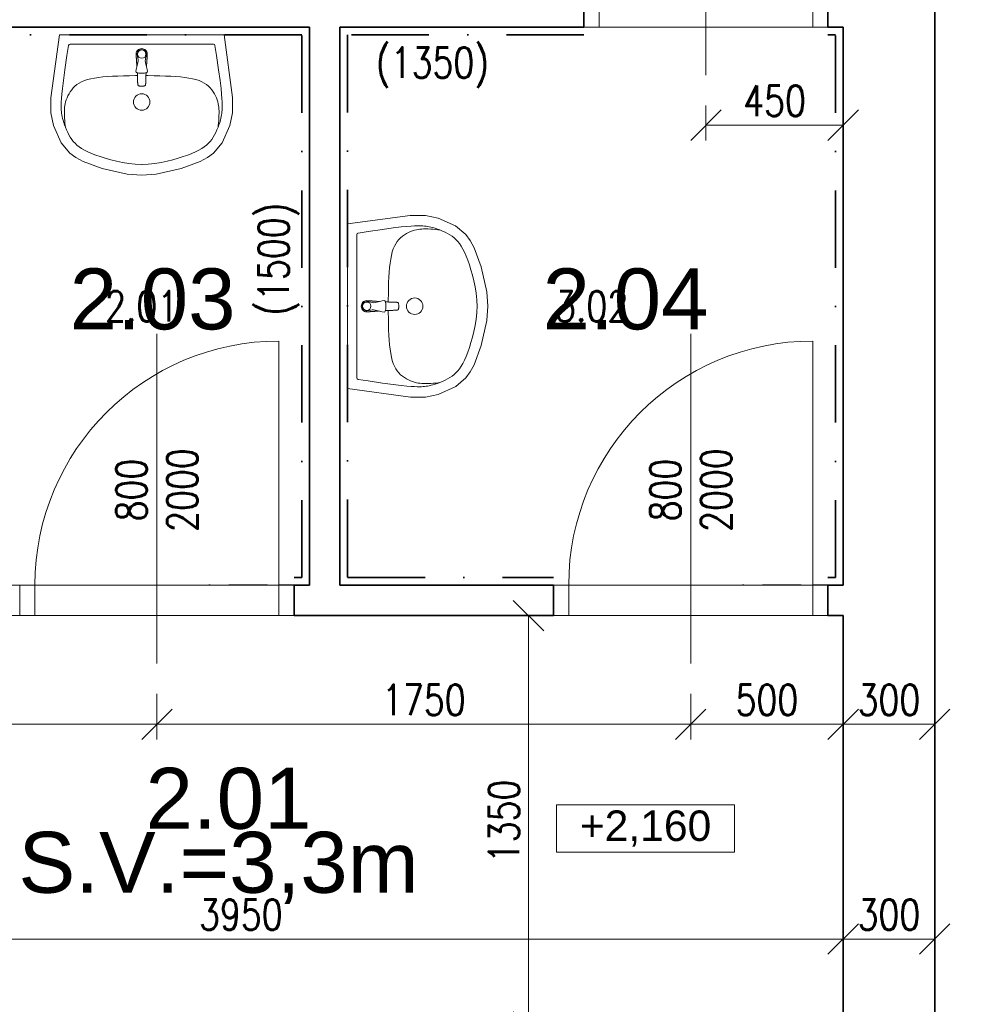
# Model space of a CAD drawing. Header units: millimetres. Extents: x -485339 to 350584, y -1189936 to 0.
# Tile 248 of 256: x -73205 to -70059, y -659219 to -655989. Entities that reach past the tile are written whole.
import ezdxf
from ezdxf.enums import TextEntityAlignment as Align

# ---------------------------------------------------------------- set-up
doc = ezdxf.new("R2010")
doc.units = ezdxf.units.MM
doc.header["$LTSCALE"] = 10
doc.linetypes.add('DASHDOT', pattern=[25.4, 12.7, -6.35, 0, -6.35])
doc.linetypes.add('DĚLICÍ2', pattern=[15.875, 6.35, -3.175, 0, -3.175, 0, -3.175])
doc.layers.get('Defpoints').update_dxf_attribs({"color": 201})
for name, color, linetype, lineweight, true_color in [('BOUR_DVEŘE', 7, 'Continuous', 18, 0xdba400), ('BOUR_ker.obklad', 7, 'DASHDOT', 35, 0xdba400), ('BOUR_zařizováky', 7, 'Continuous', 18, 0xdba400), ('BOURÁNÍ_POPIS', 7, 'Continuous', 18, 0xdba400)]:
    doc.layers.add(name, color=color, linetype=linetype, lineweight=lineweight, true_color=true_color)
for name, color, linetype, lineweight in [('St__otvory_dveře', 40, 'Continuous', 18), ('St_kóty', 132, 'Continuous', 18), ('St_plocha_místnosti', 250, 'Continuous', 18), ('St_popis_otvory', 40, 'Continuous', 18), ('St_čáry_obrys', 5, 'Continuous', 35)]:
    doc.layers.add(name, color=color, linetype=linetype, lineweight=lineweight)
doc.layers.add('St_plocha_místn', color=140, linetype='Continuous', lineweight=18, plot=False)
doc.styles.add('1_50', font='arial.ttf', dxfattribs={"height": 100})
doc.styles.add('Andy', font='arial.ttf')
doc.styles.get("Standard").update_dxf_attribs({"font": 'simplex.shx', "width": 0.8})
doc.dimstyles.new('stavebníM100', dxfattribs={"dimtxt": 165, "dimasz": 170, "dimexe": 150, "dimexo": 100, "dimgap": 30, "dimtad": 1, "dimdec": 0, "dimtxsty": 'Standard', "dimblk": 'OBLIQUE', "dimcen": -2.5, "dimdle": 150, "dimclrd": 256, "dimclre": 256, "dimclrt": 256, "dimadec": 4, "dimazin": 0, "dimtfac": 1, "dimtdec": 0, "dimtmove": 2, "dimatfit": 3, "dimldrblk": 'OBLIQUE', "dimfxl": 400, "dimfxlon": 1, "dimlwd": -1, "dimlwe": -1, "dimarcsym": 0})
doc.dimstyles.new('stavebníM50 vnitřní', dxfattribs={"dimtxt": 100, "dimasz": 100, "dimexe": 50, "dimexo": 100, "dimgap": 30, "dimtad": 1, "dimdec": 0, "dimtxsty": 'Standard', "dimblk": 'OBLIQUE', "dimcen": 2.5, "dimclrd": 256, "dimclre": 256, "dimclrt": 256, "dimadec": 0, "dimazin": 0, "dimtfac": 1, "dimtdec": 0, "dimtmove": 2, "dimatfit": 2, "dimldrblk": 'OBLIQUE', "dimfxl": 250, "dimfxlon": 1, "dimlwd": -1, "dimlwe": -1, "dimarcsym": 0})

# ---------------------------------------------------------------- blocks, each defined once
blk = doc.blocks.new('G$CC1796412')
at = {"layer": 'St__otvory_dveře', "color": 0, "ltscale": 2}
blk.add_lwpolyline([(850, 0.8), (850, 800.8)], dxfattribs=at)
at = {"layer": 'St__otvory_dveře', "ltscale": 2}
for points in [[(50, 0), (0, 0), (0, -100), (50, -100)], [(900, 0.8), (850, 0.8), (850, -99.2), (900, -99.2)]]:
    blk.add_lwpolyline(points, close=True, dxfattribs=at)
at = {"layer": 'St__otvory_dveře', "linetype": 'DĚLICÍ2', "ltscale": 2}
for points in [[(50, 0), (850, 0.8)], [(50, -100), (850, -99.2)]]:
    blk.add_lwpolyline(points, dxfattribs=at)
at = {"layer": 'St__otvory_dveře', "color": 0, "ltscale": 2}
blk.add_arc((850, 0.8), 800, 90, 180, dxfattribs=at)
blk = doc.blocks.new('G$CB4A84410')
at = {"layer": 'St__otvory_dveře', "ltscale": 2}
for points in [[(100, -50), (100, 0), (0, 0), (0, -50)], [(100.8, -800), (100.8, -750), (0.8, -750), (0.8, -800)]]:
    blk.add_lwpolyline(points, close=True, dxfattribs=at)
at = {"layer": 'St__otvory_dveře', "linetype": 'DĚLICÍ2', "ltscale": 2}
for points in [[(0, -50), (0.8, -750)], [(100, -50), (100.8, -750)]]:
    blk.add_lwpolyline(points, dxfattribs=at)
at = {"layer": 'St__otvory_dveře', "color": 0, "ltscale": 2}
blk.add_lwpolyline([(100.8, -750), (800.8, -750)], dxfattribs=at)
blk.add_arc((100.8, -750), 700, 0, 90, dxfattribs=at)
blk = doc.blocks.new('19252405')
at = {"color": 0}
for p, q in [((-256, 297.9), (-297.4, 289)), ((-205.9, 297.8), (-256, 297.9)), ((-0.1, 270), (-205.9, 297.8)), ((-354.4, 263.7), (-387.8, 235.1)), ((-297.4, 289), (-354.4, 263.7)), ((-273.6, 259.4), (-279.9, 257.7)), ((-267.9, 260.7), (-273.6, 259.4)), ((-262.5, 261.7), (-267.9, 260.7)), ((-257.4, 262.5), (-262.5, 261.7)), ((-252.3, 263.1), (-257.4, 262.5)), ((-247.3, 263.5), (-252.3, 263.1)), ((-242, 263.9), (-247.3, 263.5)), ((-236, 264), (-242, 263.9)), ((-228.7, 263.9), (-236, 264)), ((-219.5, 263.5), (-228.7, 263.9)), ((-208.3, 262.9), (-219.5, 263.5)), ((-194.3, 261.8), (-208.3, 262.9)), ((-175.7, 260), (-194.3, 261.8)), ((-149.9, 256.8), (-175.7, 260)), ((-0.1, 270), (0.1, -270)), ((-387.8, 235.1), (-402, 215.6)), ((-342.8, 229.3), (-349.3, 224.2)), ((-335.7, 234), (-342.8, 229.3)), ((-328.1, 238.5), (-335.7, 234)), ((-319.9, 242.7), (-328.1, 238.5)), ((-311.4, 246.6), (-319.9, 242.7)), ((-303, 250), (-311.4, 246.6)), ((-294.7, 253.1), (-303, 250)), ((-296.5, 251), (-303, 250)), ((-289.1, 251.8), (-296.5, 251)), ((-287, 255.6), (-294.7, 253.1)), ((-281, 252.4), (-289.1, 251.8)), ((-279.9, 257.7), (-287, 255.6)), ((-272.6, 252.9), (-281, 252.4)), ((-264.3, 253.2), (-272.6, 252.9)), ((-256.6, 253.4), (-264.3, 253.2)), ((-249.5, 253.4), (-256.6, 253.4)), ((-243.2, 253.2), (-249.5, 253.4)), ((-237.2, 252.7), (-243.2, 253.2)), ((-231.5, 252), (-237.2, 252.7)), ((-225.7, 250.8), (-231.5, 252)), ((-219.7, 249.3), (-225.7, 250.8)), ((-213.4, 247.2), (-219.7, 249.3)), ((-206.7, 244.7), (-213.4, 247.2)), ((-199.8, 241.7), (-206.7, 244.7)), ((-192.9, 238.2), (-199.8, 241.7)), ((-186.2, 234.2), (-192.9, 238.2)), ((-179.7, 229.6), (-186.2, 234.2)), ((-173.6, 224.5), (-179.7, 229.6)), ((-114.5, 252), (-149.9, 256.8)), ((-67.2, 245), (-114.5, 252)), ((-34.3, 239.9), (-67.2, 245)), ((-30.1, 235), (-29.9, -235)), ((-402, 215.6), (-415, 191.7)), ((-372.4, 197), (-377.9, 187.5)), ((-366.9, 205.2), (-372.4, 197)), ((-361.2, 212.3), (-366.9, 205.2)), ((-355.4, 218.6), (-361.2, 212.3)), ((-349.3, 224.2), (-355.4, 218.6)), ((-168, 218.8), (-173.6, 224.5)), ((-162.7, 212.4), (-168, 218.8)), ((-158, 205.2), (-162.7, 212.4)), ((-153.7, 197.1), (-158, 205.2)), ((-149.9, 188), (-153.7, 197.1)), ((-415, 191.7), (-438, 129.3)), ((-388.8, 164.5), (-394.1, 150.9)), ((-383.4, 176.7), (-388.8, 164.5)), ((-377.9, 187.5), (-383.4, 176.7)), ((-146.7, 177.9), (-149.9, 188)), ((-143.9, 166.8), (-146.7, 177.9)), ((-141.5, 154.5), (-143.9, 166.8)), ((-438, 129.3), (-456.2, 47.3)), ((-399.3, 135.8), (-404.5, 119.4)), ((-394.1, 150.9), (-399.3, 135.8)), ((-139.5, 141.3), (-141.5, 154.5)), ((-137.9, 127), (-139.5, 141.3)), ((-409.5, 101.6), (-414.2, 82.9)), ((-404.5, 119.4), (-409.5, 101.6)), ((-136.6, 111.6), (-137.9, 127)), ((-135.5, 95.2), (-136.6, 111.6)), ((-414.2, 82.9), (-418.2, 63.2)), ((-134.7, 77.8), (-135.5, 95.2)), ((-134.1, 59.5), (-134.7, 77.8)), ((-456.2, 47.3), (-460, -0.1)), ((-421.5, 42.6), (-423.8, 21.2)), ((-418.2, 63.2), (-421.5, 42.6)), ((-133.8, 40.3), (-134.1, 59.5)), ((-133.5, 20.5), (-133.8, 40.3)), ((-423.8, 21.2), (-425.1, -1.9)), ((-423.8, -21.5), (-425.1, 1.7)), ((-167.6, 4.8), (-167.7, 2.2)), ((-167.7, 2.2), (-167.7, 0)), ((-167.5, 6.7), (-167.6, 4.8)), ((-167.4, 8), (-167.5, 6.7)), ((-167.2, 9), (-167.4, 8)), ((-167, 9.6), (-167.2, 9)), ((-166.7, 10.2), (-167, 9.6)), ((-166.5, 10.7), (-166.7, 10.2)), ((-166.2, 11.1), (-166.5, 10.7)), ((-165.8, 11.4), (-166.2, 11.1)), ((-165.5, 11.7), (-165.8, 11.4)), ((-165.1, 11.9), (-165.5, 11.7)), ((-164.7, 12.1), (-165.1, 11.9)), ((-164.2, 12.3), (-164.7, 12.1)), ((-163.7, 12.5), (-164.2, 12.3)), ((-163.2, 12.6), (-163.7, 12.5)), ((-162.5, 12.7), (-163.2, 12.6)), ((-161.8, 12.9), (-162.5, 12.7)), ((-160.9, 13), (-161.8, 12.9)), ((-159.9, 13), (-160.9, 13)), ((-158.7, 13.1), (-159.9, 13)), ((-157.3, 13.2), (-158.7, 13.1)), ((-155.5, 13.3), (-157.3, 13.2)), ((-153.4, 13.3), (-155.5, 13.3)), ((-150.9, 13.4), (-153.4, 13.3)), ((-148.1, 13.5), (-150.9, 13.4)), ((-145, 13.6), (-148.1, 13.5)), ((-141.7, 13.6), (-145, 13.6)), ((-138.2, 13.8), (-141.7, 13.6)), ((-134.6, 13.9), (-138.2, 13.8)), ((-131.1, 14), (-134.6, 13.9)), ((-133.5, 13.9), (-133.5, 20.5)), ((-127.5, 14.2), (-131.1, 14)), ((-124.2, 14.4), (-127.5, 14.2)), ((-125.2, 8.9), (-125.9, 0)), ((-124.7, 12.6), (-125.2, 8.9)), ((-123.5, 16.6), (-124.7, 12.6)), ((-122.5, 18), (-123.5, 16.6)), ((-120.2, 19), (-122.5, 18)), ((-113.5, 18.2), (-120.2, 19)), ((-100.4, 14.6), (-113.5, 18.2)), ((-101.7, 15.8), (-104.1, 15.6)), ((-99.2, 15.9), (-101.7, 15.8)), ((-90.4, 12.4), (-100.4, 14.6)), ((-96.8, 16.1), (-99.2, 15.9)), ((-94.8, 16.2), (-96.8, 16.1)), ((-92.9, 16.4), (-94.8, 16.2)), ((-91.1, 16.5), (-92.9, 16.4)), ((-89.5, 16.6), (-91.1, 16.5)), ((-85, 11.7), (-90.4, 12.4)), ((-88, 16.7), (-89.5, 16.6)), ((-86.5, 16.8), (-88, 16.7)), ((-85, 16.9), (-86.5, 16.8)), ((-83.5, 17), (-85, 16.9)), ((-80.9, 12), (-85, 11.7)), ((-82, 17.1), (-83.5, 17)), ((-80.6, 17.2), (-82, 17.1)), ((-76.4, 13), (-80.9, 12)), ((-79.2, 17.3), (-80.6, 17.2)), ((-78, 17.4), (-79.2, 17.3)), ((-76.8, 17.5), (-78, 17.4)), ((-75.7, 17.5), (-76.8, 17.5)), ((-70.6, 14.3), (-76.4, 13)), ((-74.6, 17.6), (-75.7, 17.5)), ((-73.6, 17.7), (-74.6, 17.6)), ((-72.5, 17.8), (-73.6, 17.7)), ((-71.4, 17.8), (-72.5, 17.8)), ((-70.3, 17.9), (-71.4, 17.8)), ((-63.6, 15), (-70.6, 14.3)), ((-69, 17.9), (-70.3, 17.9)), ((-67.6, 18), (-69, 17.9)), ((-65.9, 18.1), (-67.6, 18)), ((-64, 18.1), (-65.9, 18.1)), ((-61.7, 18.2), (-64, 18.1)), ((-55.3, 16.9), (-55.3, 16.9)), ((-49.8, 12.9), (-49.8, 12.9)), ((-46.2, 7), (-46.2, 7)), ((-456.2, -47.5), (-460, -0.1)), ((-421.5, -42.8), (-423.8, -21.5)), ((-167.7, -2.3), (-167.7, 0)), ((-167.6, -4.9), (-167.7, -2.3)), ((-167.5, -6.8), (-167.6, -4.9)), ((-167.4, -8.1), (-167.5, -6.8)), ((-167.2, -9), (-167.4, -8.1)), ((-167, -9.7), (-167.2, -9)), ((-166.7, -10.3), (-167, -9.7)), ((-166.4, -10.8), (-166.7, -10.3)), ((-166.1, -11.2), (-166.4, -10.8)), ((-165.8, -11.5), (-166.1, -11.2)), ((-165.5, -11.8), (-165.8, -11.5)), ((-165.1, -12), (-165.5, -11.8)), ((-164.7, -12.2), (-165.1, -12)), ((-164.2, -12.4), (-164.7, -12.2)), ((-163.7, -12.6), (-164.2, -12.4)), ((-163.2, -12.7), (-163.7, -12.6)), ((-162.5, -12.8), (-163.2, -12.7)), ((-161.8, -12.9), (-162.5, -12.8)), ((-160.9, -13), (-161.8, -12.9)), ((-159.9, -13.1), (-160.9, -13)), ((-158.7, -13.2), (-159.9, -13.1)), ((-157.3, -13.3), (-158.7, -13.2)), ((-155.5, -13.3), (-157.3, -13.3)), ((-153.4, -13.4), (-155.5, -13.3)), ((-150.9, -13.5), (-153.4, -13.4)), ((-148.1, -13.5), (-150.9, -13.5)), ((-145, -13.6), (-148.1, -13.5)), ((-141.6, -13.7), (-145, -13.6)), ((-138.2, -13.8), (-141.6, -13.7)), ((-134.6, -13.9), (-138.2, -13.8)), ((-131, -14.1), (-134.6, -13.9)), ((-133.5, -20.5), (-133.7, -40.4)), ((-133.5, -14), (-133.5, -20.5)), ((-127.5, -14.3), (-131, -14.1)), ((-124.2, -14.4), (-127.5, -14.3)), ((-125.2, -8.9), (-125.9, 0)), ((-124.7, -12.6), (-125.2, -8.9)), ((-123.4, -16.6), (-124.7, -12.6)), ((-122.5, -18.1), (-123.4, -16.6)), ((-120.2, -19.1), (-122.5, -18.1)), ((-113.5, -18.2), (-120.2, -19.1)), ((-100.4, -14.7), (-113.5, -18.2)), ((-101.7, -15.8), (-104.1, -15.6)), ((-99.2, -16), (-101.7, -15.8)), ((-90.4, -12.4), (-100.4, -14.7)), ((-96.8, -16.1), (-99.2, -16)), ((-94.7, -16.3), (-96.8, -16.1)), ((-92.9, -16.4), (-94.7, -16.3)), ((-91.1, -16.5), (-92.9, -16.4)), ((-89.5, -16.6), (-91.1, -16.5)), ((-85, -11.7), (-90.4, -12.4)), ((-88, -16.7), (-89.5, -16.6)), ((-86.5, -16.8), (-88, -16.7)), ((-85, -16.9), (-86.5, -16.8)), ((-80.8, -12.1), (-85, -11.7)), ((-83.5, -17), (-85, -16.9)), ((-82, -17.1), (-83.5, -17)), ((-80.6, -17.2), (-82, -17.1)), ((-76.4, -13), (-80.8, -12.1)), ((-79.2, -17.3), (-80.6, -17.2)), ((-78, -17.4), (-79.2, -17.3)), ((-76.8, -17.5), (-78, -17.4)), ((-75.7, -17.6), (-76.8, -17.5)), ((-70.6, -14.3), (-76.4, -13)), ((-74.6, -17.7), (-75.7, -17.6)), ((-73.5, -17.7), (-74.6, -17.7)), ((-72.5, -17.8), (-73.5, -17.7)), ((-71.4, -17.9), (-72.5, -17.8)), ((-70.3, -17.9), (-71.4, -17.9)), ((-63.6, -15), (-70.6, -14.3)), ((-69, -18), (-70.3, -17.9)), ((-67.6, -18), (-69, -18)), ((-65.9, -18.1), (-67.6, -18)), ((-63.9, -18.2), (-65.9, -18.1)), ((-61.6, -18.2), (-63.9, -18.2)), ((-55.3, -16.9), (-55.3, -16.9)), ((-49.8, -12.9), (-49.8, -12.9)), ((-46.2, -7.1), (-46.2, -7.1)), ((-44.9, 0), (-44.9, 0)), ((-438, -129.6), (-456.2, -47.5)), ((-418.2, -63.4), (-421.5, -42.8)), ((-414.1, -83.1), (-418.2, -63.4)), ((-134.1, -59.5), (-134.7, -77.8)), ((-133.7, -40.4), (-134.1, -59.5)), ((-409.5, -101.8), (-414.1, -83.1)), ((-135.5, -95.2), (-136.5, -111.6)), ((-134.7, -77.8), (-135.5, -95.2)), ((-404.4, -119.5), (-409.5, -101.8)), ((-399.3, -136), (-404.4, -119.5)), ((-137.8, -127), (-139.4, -141.4)), ((-136.5, -111.6), (-137.8, -127)), ((-414.9, -191.9), (-438, -129.6)), ((-394, -151.1), (-399.3, -136)), ((-388.7, -164.7), (-394, -151.1)), ((-141.4, -154.6), (-143.8, -166.8)), ((-139.4, -141.4), (-141.4, -154.6)), ((-401.9, -215.8), (-414.9, -191.9)), ((-383.3, -176.9), (-388.7, -164.7)), ((-377.8, -187.7), (-383.3, -176.9)), ((-372.3, -197.1), (-377.8, -187.7)), ((-149.9, -188.1), (-153.6, -197.1)), ((-146.6, -178), (-149.9, -188.1)), ((-143.8, -166.8), (-146.6, -178)), ((-387.7, -235.3), (-401.9, -215.8)), ((-366.8, -205.3), (-372.3, -197.1)), ((-361.1, -212.5), (-366.8, -205.3)), ((-355.3, -218.8), (-361.1, -212.5)), ((-349.1, -224.4), (-355.3, -218.8)), ((-342.6, -229.5), (-349.1, -224.4)), ((-173.5, -224.6), (-179.6, -229.7)), ((-167.9, -218.9), (-173.5, -224.6)), ((-162.6, -212.5), (-167.9, -218.9)), ((-157.9, -205.2), (-162.6, -212.5)), ((-153.6, -197.1), (-157.9, -205.2)), ((-354.3, -263.9), (-387.7, -235.3)), ((-335.6, -234.2), (-342.6, -229.5)), ((-328, -238.7), (-335.6, -234.2)), ((-319.8, -242.9), (-328, -238.7)), ((-311.3, -246.7), (-319.8, -242.9)), ((-302.9, -250.2), (-311.3, -246.7)), ((-296.4, -251.1), (-302.9, -250.2)), ((-294.6, -253.2), (-302.9, -250.2)), ((-289, -251.9), (-296.4, -251.1)), ((-286.8, -255.8), (-294.6, -253.2)), ((-280.8, -252.6), (-289, -251.9)), ((-279.8, -257.9), (-286.8, -255.8)), ((-272.5, -253), (-280.8, -252.6)), ((-273.5, -259.5), (-279.8, -257.9)), ((-264.2, -253.4), (-272.5, -253)), ((-256.4, -253.5), (-264.2, -253.4)), ((-249.4, -253.5), (-256.4, -253.5)), ((-243, -253.3), (-249.4, -253.5)), ((-237.1, -252.9), (-243, -253.3)), ((-231.4, -252.1), (-237.1, -252.9)), ((-225.6, -250.9), (-231.4, -252.1)), ((-219.6, -249.4), (-225.6, -250.9)), ((-213.2, -247.3), (-219.6, -249.4)), ((-206.6, -244.8), (-213.2, -247.3)), ((-199.7, -241.8), (-206.6, -244.8)), ((-192.8, -238.3), (-199.7, -241.8)), ((-186.1, -234.3), (-192.8, -238.3)), ((-179.6, -229.7), (-186.1, -234.3)), ((-149.8, -256.9), (-175.6, -260)), ((-114.4, -252.1), (-149.8, -256.9)), ((-67, -245.1), (-114.4, -252.1)), ((-34.2, -239.9), (-67, -245.1)), ((-297.3, -289.2), (-354.3, -263.9)), ((-255.9, -298), (-297.3, -289.2)), ((-267.7, -260.8), (-273.5, -259.5)), ((-262.4, -261.8), (-267.7, -260.8)), ((-257.3, -262.6), (-262.4, -261.8)), ((-252.2, -263.2), (-257.3, -262.6)), ((-247.1, -263.7), (-252.2, -263.2)), ((-241.9, -264), (-247.1, -263.7)), ((-235.9, -264.1), (-241.9, -264)), ((-228.5, -264), (-235.9, -264.1)), ((-219.4, -263.7), (-228.5, -264)), ((-208.1, -263), (-219.4, -263.7)), ((-194.2, -261.9), (-208.1, -263)), ((0.1, -270), (-205.7, -297.9)), ((-175.6, -260), (-194.2, -261.9)), ((-205.7, -297.9), (-255.9, -298))]:
    blk.add_line(p, q, dxfattribs=at)
for centre, major_axis, start_param, end_param in [((-35.1, 235), (3.54, 3.54), 5.498034, 6.914051), ((-220, -0.1), (19.1, 19.1), 0.785398, 7.068583), ((-62.9, 0), (-9.75, 9.75), -0.785398, 5.497787), ((-62.9, 0), (10.6, 10.6), 3.881371, 7.115283), ((-61.7, 2.9), (-10.9, 10.9), -1.209553, -0.785152), ((-62.3, 1.5), (11.9, 11.9), 6.239989, 6.644428), ((-63.3, 0.6), (-12.9, 12.9), 4.290124, 4.669192), ((-64.8, 0), (-14, 14), 3.927237, 4.290124), ((-61.7, -2.9), (-10.9, 10.9), 2.356441, 2.780842), ((-62.3, -1.5), (11.9, 11.9), 4.351639, 4.756078), ((-63.3, -0.6), (-12.9, 12.9), 3.185282, 3.564351), ((-64.8, 0), (-14, 14), 3.564351, 3.927237), ((-34.9, -235), (-3.54, 3.54), 2.51122, 3.927237)]:
    blk.add_ellipse(centre, major_axis=major_axis, ratio=1, start_param=start_param, end_param=end_param, dxfattribs=at)
blk = doc.blocks.new('_OBLIQUE')
at = {"color": 0, "linetype": 'ByBlock'}
blk.add_line((-0.5, -0.5), (0.5, 0.5), dxfattribs=at)
blk = doc.blocks.new('*D5100')
at = {"layer": 'Defpoints', "color": 0}
for p in [(-74454.9, -657944), (-72754.9, -658100.5), (-72754.9, -658300.4)]:
    blk.add_point(p, dxfattribs=at)
at = {"layer": 'St_kóty'}
for p, q in [((-74454.9, -658050.4), (-74454.9, -658350.4)), ((-72754.9, -658200.5), (-72754.9, -658350.4)), ((-74454.9, -658300.4), (-72754.9, -658300.4))]:
    blk.add_line(p, q, dxfattribs=at)
at = {"layer": 'St_kóty', "linetype": 'ByBlock', "xscale": 100, "yscale": 100, "zscale": 100, "rotation": 180}
blk.add_blockref('_OBLIQUE', (-74454.9, -658300.4), dxfattribs=at)
at = {"layer": 'St_kóty', "linetype": 'ByBlock', "xscale": 100, "yscale": 100, "zscale": 100}
blk.add_blockref('_OBLIQUE', (-72754.9, -658300.4), dxfattribs=at)
at = {"layer": 'St_kóty', "insert": (-73604.9, -658220.4), "char_height": 100, "attachment_point": 5}
blk.add_mtext('1700', dxfattribs=at)
blk = doc.blocks.new('*D5101')
at = {"layer": 'Defpoints', "color": 0}
for p in [(-72754.9, -658100.5), (-71004.9, -658100.5), (-71004.9, -658300.4)]:
    blk.add_point(p, dxfattribs=at)
at = {"layer": 'St_kóty'}
for p, q in [((-72754.9, -658200.5), (-72754.9, -658350.4)), ((-71004.9, -658200.5), (-71004.9, -658350.4)), ((-72754.9, -658300.4), (-71004.9, -658300.4))]:
    blk.add_line(p, q, dxfattribs=at)
at = {"layer": 'St_kóty', "linetype": 'ByBlock', "xscale": 100, "yscale": 100, "zscale": 100, "rotation": 180}
blk.add_blockref('_OBLIQUE', (-72754.9, -658300.4), dxfattribs=at)
at = {"layer": 'St_kóty', "linetype": 'ByBlock', "xscale": 100, "yscale": 100, "zscale": 100}
blk.add_blockref('_OBLIQUE', (-71004.9, -658300.4), dxfattribs=at)
at = {"layer": 'St_kóty', "insert": (-71879.9, -658220.4), "char_height": 100, "attachment_point": 5}
blk.add_mtext('1750', dxfattribs=at)
blk = doc.blocks.new('*D5102')
at = {"layer": 'Defpoints', "color": 0}
for p in [(-70504.9, -657944), (-71004.9, -658100.5), (-70504.9, -658300.4)]:
    blk.add_point(p, dxfattribs=at)
at = {"layer": 'St_kóty'}
for p, q in [((-70504.9, -658050.4), (-70504.9, -658350.4)), ((-71004.9, -658200.5), (-71004.9, -658350.4)), ((-71004.9, -658300.4), (-70504.9, -658300.4))]:
    blk.add_line(p, q, dxfattribs=at)
at = {"layer": 'St_kóty', "linetype": 'ByBlock', "xscale": 100, "yscale": 100, "zscale": 100, "rotation": 180}
blk.add_blockref('_OBLIQUE', (-71004.9, -658300.4), dxfattribs=at)
at = {"layer": 'St_kóty', "linetype": 'ByBlock', "xscale": 100, "yscale": 100, "zscale": 100}
blk.add_blockref('_OBLIQUE', (-70504.9, -658300.4), dxfattribs=at)
at = {"layer": 'St_kóty', "insert": (-70754.9, -658220.4), "char_height": 100, "attachment_point": 5}
blk.add_mtext('500', dxfattribs=at)
blk = doc.blocks.new('*D5103')
at = {"layer": 'Defpoints', "color": 0}
for p in [(-70504.9, -657944), (-70204.9, -657944), (-70204.9, -658300.4)]:
    blk.add_point(p, dxfattribs=at)
at = {"layer": 'St_kóty'}
for p, q in [((-70504.9, -658050.4), (-70504.9, -658350.4)), ((-70204.9, -658050.4), (-70204.9, -658350.4)), ((-70504.9, -658300.4), (-70204.9, -658300.4))]:
    blk.add_line(p, q, dxfattribs=at)
at = {"layer": 'St_kóty', "linetype": 'ByBlock', "xscale": 100, "yscale": 100, "zscale": 100, "rotation": 180}
blk.add_blockref('_OBLIQUE', (-70504.9, -658300.4), dxfattribs=at)
at = {"layer": 'St_kóty', "linetype": 'ByBlock', "xscale": 100, "yscale": 100, "zscale": 100}
blk.add_blockref('_OBLIQUE', (-70204.9, -658300.4), dxfattribs=at)
at = {"layer": 'St_kóty', "insert": (-70354.9, -658220.4), "char_height": 100, "attachment_point": 5}
blk.add_mtext('300', dxfattribs=at)
blk = doc.blocks.new('*D5105')
at = {"layer": 'Defpoints', "color": 0}
for p in [(-70504.9, -659004.8), (-70504.9, -659004.8), (-74454.9, -659144)]:
    blk.add_point(p, dxfattribs=at)
at = {"layer": 'St_kóty'}
for p, q in [((-70504.9, -658904.8), (-70504.9, -658954.8)), ((-74454.9, -659044), (-74454.9, -658954.8)), ((-74454.9, -659004.8), (-70504.9, -659004.8))]:
    blk.add_line(p, q, dxfattribs=at)
at = {"layer": 'St_kóty', "linetype": 'ByBlock', "xscale": 100, "yscale": 100, "zscale": 100, "rotation": 180}
blk.add_blockref('_OBLIQUE', (-74454.9, -659004.8), dxfattribs=at)
at = {"layer": 'St_kóty', "linetype": 'ByBlock', "xscale": 100, "yscale": 100, "zscale": 100}
blk.add_blockref('_OBLIQUE', (-70504.9, -659004.8), dxfattribs=at)
at = {"layer": 'St_kóty', "insert": (-72479.9, -658924.8), "char_height": 100, "attachment_point": 5}
blk.add_mtext('3950', dxfattribs=at)
blk = doc.blocks.new('*D5106')
at = {"layer": 'Defpoints', "color": 0}
for p in [(-70504.9, -659004.8), (-70204.9, -659004.8), (-70204.9, -659004.8)]:
    blk.add_point(p, dxfattribs=at)
at = {"layer": 'St_kóty'}
for p, q in [((-70504.9, -658904.8), (-70504.9, -658954.8)), ((-70204.9, -658904.8), (-70204.9, -658954.8)), ((-70504.9, -659004.8), (-70204.9, -659004.8))]:
    blk.add_line(p, q, dxfattribs=at)
at = {"layer": 'St_kóty', "linetype": 'ByBlock', "xscale": 100, "yscale": 100, "zscale": 100, "rotation": 180}
blk.add_blockref('_OBLIQUE', (-70504.9, -659004.8), dxfattribs=at)
at = {"layer": 'St_kóty', "linetype": 'ByBlock', "xscale": 100, "yscale": 100, "zscale": 100}
blk.add_blockref('_OBLIQUE', (-70204.9, -659004.8), dxfattribs=at)
at = {"layer": 'St_kóty', "insert": (-70354.9, -658924.8), "char_height": 100, "attachment_point": 5}
blk.add_mtext('300', dxfattribs=at)
blk = doc.blocks.new('*D5110')
at = {"layer": 'Defpoints', "color": 0}
for p in [(-72254.9, -654243.9), (-73354.9, -656014), (-72254.9, -656014)]:
    blk.add_point(p, dxfattribs=at)
at = {"layer": 'St_kóty'}
for p, q in [((-73354.9, -654493.9), (-73354.9, -654193.9)), ((-72254.9, -654493.9), (-72254.9, -654193.9)), ((-73354.9, -654243.9), (-72254.9, -654243.9))]:
    blk.add_line(p, q, dxfattribs=at)
at = {"layer": 'St_kóty', "linetype": 'ByBlock', "xscale": 100, "yscale": 100, "zscale": 100, "rotation": 180}
blk.add_blockref('_OBLIQUE', (-73354.9, -654243.9), dxfattribs=at)
at = {"layer": 'St_kóty', "linetype": 'ByBlock', "xscale": 100, "yscale": 100, "zscale": 100}
blk.add_blockref('_OBLIQUE', (-72254.9, -654243.9), dxfattribs=at)
at = {"layer": 'St_kóty', "insert": (-72804.9, -654163.9), "char_height": 100, "attachment_point": 5}
blk.add_mtext('1100', dxfattribs=at)
blk = doc.blocks.new('*D5111')
at = {"layer": 'Defpoints', "color": 0}
for p in [(-72154.9, -654243.9), (-72254.9, -656014), (-72154.9, -656014)]:
    blk.add_point(p, dxfattribs=at)
at = {"layer": 'St_kóty'}
for p, q in [((-72254.9, -654493.9), (-72254.9, -654193.9)), ((-72154.9, -654493.9), (-72154.9, -654193.9)), ((-72254.9, -654243.9), (-72154.9, -654243.9))]:
    blk.add_line(p, q, dxfattribs=at)
at = {"layer": 'St_kóty', "linetype": 'ByBlock', "xscale": 100, "yscale": 100, "zscale": 100, "rotation": 180}
blk.add_blockref('_OBLIQUE', (-72254.9, -654243.9), dxfattribs=at)
at = {"layer": 'St_kóty', "linetype": 'ByBlock', "xscale": 100, "yscale": 100, "zscale": 100}
blk.add_blockref('_OBLIQUE', (-72154.9, -654243.9), dxfattribs=at)
at = {"layer": 'St_kóty', "insert": (-72204.9, -654098.9), "char_height": 100, "attachment_point": 5}
blk.add_mtext('100', dxfattribs=at)
blk = doc.blocks.new('*D5112')
at = {"layer": 'Defpoints', "color": 0}
for p in [(-70504.9, -654243.9), (-72154.9, -656014), (-70504.9, -656014)]:
    blk.add_point(p, dxfattribs=at)
at = {"layer": 'St_kóty'}
for p, q in [((-72154.9, -654493.9), (-72154.9, -654193.9)), ((-70504.9, -654493.9), (-70504.9, -654193.9)), ((-72154.9, -654243.9), (-70504.9, -654243.9))]:
    blk.add_line(p, q, dxfattribs=at)
at = {"layer": 'St_kóty', "linetype": 'ByBlock', "xscale": 100, "yscale": 100, "zscale": 100, "rotation": 180}
blk.add_blockref('_OBLIQUE', (-72154.9, -654243.9), dxfattribs=at)
at = {"layer": 'St_kóty', "linetype": 'ByBlock', "xscale": 100, "yscale": 100, "zscale": 100}
blk.add_blockref('_OBLIQUE', (-70504.9, -654243.9), dxfattribs=at)
at = {"layer": 'St_kóty', "insert": (-71329.9, -654163.9), "char_height": 100, "attachment_point": 5}
blk.add_mtext('1650', dxfattribs=at)
blk = doc.blocks.new('*D5113')
at = {"layer": 'Defpoints', "color": 0}
for p in [(-70204.9, -654243.9), (-70504.9, -656014), (-70204.9, -656014)]:
    blk.add_point(p, dxfattribs=at)
at = {"layer": 'St_kóty'}
for p, q in [((-70504.9, -654493.9), (-70504.9, -654193.9)), ((-70204.9, -654493.9), (-70204.9, -654193.9)), ((-70504.9, -654243.9), (-70204.9, -654243.9))]:
    blk.add_line(p, q, dxfattribs=at)
at = {"layer": 'St_kóty', "linetype": 'ByBlock', "xscale": 100, "yscale": 100, "zscale": 100, "rotation": 180}
blk.add_blockref('_OBLIQUE', (-70504.9, -654243.9), dxfattribs=at)
at = {"layer": 'St_kóty', "linetype": 'ByBlock', "xscale": 100, "yscale": 100, "zscale": 100}
blk.add_blockref('_OBLIQUE', (-70204.9, -654243.9), dxfattribs=at)
at = {"layer": 'St_kóty', "insert": (-70354.9, -654163.9), "char_height": 100, "attachment_point": 5}
blk.add_mtext('300', dxfattribs=at)
blk = doc.blocks.new('*D5114')
at = {"layer": 'Defpoints', "color": 0}
for p in [(-70504.9, -656014), (-70954.9, -656170.5), (-70504.9, -656335.1)]:
    blk.add_point(p, dxfattribs=at)
at = {"layer": 'St_kóty'}
for p, q in [((-70504.9, -656114), (-70504.9, -656385.1)), ((-70954.9, -656270.5), (-70954.9, -656385.1)), ((-70954.9, -656335.1), (-70504.9, -656335.1))]:
    blk.add_line(p, q, dxfattribs=at)
at = {"layer": 'St_kóty', "linetype": 'ByBlock', "xscale": 100, "yscale": 100, "zscale": 100, "rotation": 180}
blk.add_blockref('_OBLIQUE', (-70954.9, -656335.1), dxfattribs=at)
at = {"layer": 'St_kóty', "linetype": 'ByBlock', "xscale": 100, "yscale": 100, "zscale": 100}
blk.add_blockref('_OBLIQUE', (-70504.9, -656335.1), dxfattribs=at)
at = {"layer": 'St_kóty', "insert": (-70729.9, -656255.1), "char_height": 100, "attachment_point": 5}
blk.add_mtext('450', dxfattribs=at)
blk = doc.blocks.new('*D5121')
at = {"layer": 'Defpoints', "color": 0}
for p in [(-71879.9, -657944), (-71536.9, -657944), (-71854.9, -659294)]:
    blk.add_point(p, dxfattribs=at)
at = {"layer": 'St_kóty'}
for p, q in [((-71779.9, -657944), (-71486.9, -657944)), ((-71536.9, -659294), (-71536.9, -657944)), ((-71754.9, -659294), (-71486.9, -659294))]:
    blk.add_line(p, q, dxfattribs=at)
at = {"layer": 'St_kóty', "linetype": 'ByBlock', "xscale": 100, "yscale": 100, "zscale": 100}
for p, rotation in [((-71536.9, -657944), 90), ((-71536.9, -659294), 270)]:
    blk.add_blockref('_OBLIQUE', p, dxfattribs=dict(at, rotation=rotation))
at = {"layer": 'St_kóty', "insert": (-71616.9, -658619), "char_height": 100, "attachment_point": 5, "rotation": 90}
blk.add_mtext('1350', dxfattribs=at)
blk = doc.blocks.new('*D5362')
at = {"layer": 'Defpoints', "color": 0}
for p in [(-59875.3, 0), (-59875.3, -727049.1), (-70354.9, -727117.8)]:
    blk.add_point(p, dxfattribs=at)
at = {"layer": 'St_kóty'}
for p, q in [((-59875.3, -726799.1), (-59875.3, -727099.1)), ((-70354.9, -727049.1), (-70354.9, -726999.1)), ((-70354.9, -727049.1), (-59875.3, -727049.1))]:
    blk.add_line(p, q, dxfattribs=at)
at = {"layer": 'St_kóty', "linetype": 'ByBlock', "xscale": 100, "yscale": 100, "zscale": 100, "rotation": 180}
blk.add_blockref('_OBLIQUE', (-70354.9, -727049.1), dxfattribs=at)
at = {"layer": 'St_kóty', "linetype": 'ByBlock', "xscale": 100, "yscale": 100, "zscale": 100}
blk.add_blockref('_OBLIQUE', (-59875.3, -727049.1), dxfattribs=at)
at = {"layer": 'St_kóty', "insert": (-65115.1, -726969.1), "char_height": 100, "attachment_point": 5}
blk.add_mtext('10480', dxfattribs=at)
blk = doc.blocks.new('*D7830')
at = {"layer": 'Defpoints', "color": 0}
for p in [(-70504.9, 0), (-71854.9, -1049224.1), (-70504.9, -1049224.1)]:
    blk.add_point(p, dxfattribs=at)
at = {"layer": 'St_kóty'}
for p, q in [((-70504.9, -1048824.1), (-70504.9, -1049374.1)), ((-71854.9, -1049124.1), (-71854.9, -1049074.1)), ((-72004.9, -1049224.1), (-70354.9, -1049224.1))]:
    blk.add_line(p, q, dxfattribs=at)
at = {"layer": 'St_kóty', "linetype": 'ByBlock', "xscale": 170, "yscale": 170, "zscale": 170, "rotation": 180}
blk.add_blockref('_OBLIQUE', (-71854.9, -1049224.1), dxfattribs=at)
at = {"layer": 'St_kóty', "linetype": 'ByBlock', "xscale": 170, "yscale": 170, "zscale": 170}
blk.add_blockref('_OBLIQUE', (-70504.9, -1049224.1), dxfattribs=at)
at = {"layer": 'St_kóty', "insert": (-71179.9, -1049111.6), "char_height": 165, "attachment_point": 5}
blk.add_mtext('1350', dxfattribs=at)

msp = doc.modelspace()

# ---------------------------------------------------------------- linework, layer by layer
at = {"layer": 'BOUR_ker.obklad', "ltscale": 2}
for points in [[(-72304.9, -657819), (-72279.9, -657819), (-72279.9, -656039), (-73329.9, -656039), (-73329.9, -656994)], [(-71354.9, -656039), (-72129.9, -656039), (-72129.9, -657819), (-71454.9, -657819)], [(-70554.9, -657819), (-70529.9, -657819), (-70529.9, -656039), (-70554.9, -656039)]]:
    msp.add_lwpolyline(points, dxfattribs=at)
at = {"layer": 'St_kóty'}
msp.add_lwpolyline([(-71444.7, -658564.7), (-70861.4, -658564.7), (-70861.4, -658720), (-71444.7, -658720)], close=True, dxfattribs=at)
at = {"layer": 'St_plocha_místn'}
for points in [[(-73354.9, -656014), (-72254.9, -656014), (-72254.9, -657844), (-73354.9, -657844)], [(-72154.9, -657844), (-70504.9, -657844), (-70504.9, -656014), (-72154.9, -656014)], [(-74454.9, -663344), (-70504.9, -663344), (-70504.9, -657944), (-74454.9, -657944)]]:
    msp.add_lwpolyline(points, close=True, dxfattribs=at)
at = {"layer": 'St_popis_otvory'}
for points in [[(-70954.9, -656170.5), (-70954.9, -655089.2)], [(-72754.9, -658100.5), (-72754.9, -657019.2)], [(-71004.9, -658100.5), (-71004.9, -657019.2)]]:
    msp.add_lwpolyline(points, dxfattribs=at)
at = {"layer": 'St_čáry_obrys', "ltscale": 2}
for points in [[(-70204.9, -653414), (-70204.9, -662194)], [(-71354.9, -656014), (-71354.9, -655914)], [(-70554.9, -656014), (-70554.9, -655914)], [(-72254.9, -656014), (-73354.9, -656014)], [(-72254.9, -656014), (-72254.9, -657844)], [(-72154.9, -656014), (-72154.9, -657844)], [(-71354.9, -656014), (-72154.9, -656014)], [(-70504.9, -656014), (-70554.9, -656014)], [(-70504.9, -656014), (-70504.9, -657844)], [(-72254.9, -657844), (-72304.9, -657844)], [(-72304.9, -657844), (-72304.9, -657944)], [(-71454.9, -657844), (-72154.9, -657844)], [(-71454.9, -657844), (-71454.9, -657944)], [(-70504.9, -657844), (-70554.9, -657844)], [(-70554.9, -657844), (-70554.9, -657944)], [(-71454.9, -657944), (-72304.9, -657944)], [(-70504.9, -657944), (-70554.9, -657944)], [(-70504.9, -657944), (-70504.9, -662144)]]:
    msp.add_lwpolyline(points, dxfattribs=at)

# ---------------------------------------------------------------- block references
at = {"layer": 'BOUR_DVEŘE', "ltscale": 2, "rotation": 90}
msp.add_blockref('G$CB4A84410', (-71354.9, -656014), dxfattribs=at)
at = {"layer": 'BOUR_DVEŘE', "ltscale": 2}
for p in [(-73204.9, -657844), (-71454.9, -657844)]:
    msp.add_blockref('G$CC1796412', p, dxfattribs=at)
at = {"layer": 'BOUR_zařizováky'}
for p, rotation in [((-72804.9, -656039), 89.99999999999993), ((-72129.9, -656929), 179.9999999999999)]:
    msp.add_blockref('19252405', p, dxfattribs=dict(at, rotation=rotation))

# ---------------------------------------------------------------- texts
at = {"layer": 'BOURÁNÍ_POPIS', "width": 0.8}
msp.add_text('(1350)', height=100, dxfattribs=at).set_placement((-72036.6, -656179.7))
msp.add_text('(1500)', height=100, rotation=90, dxfattribs=at).set_placement((-72322.4, -656959.7))
at = {"layer": 'St_kóty', "insert": (-71153, -658642.4), "char_height": 100, "attachment_point": 5, "style": '1_50'}
msp.add_mtext_dynamic_manual_height_columns('+2,160', width=890.536, gutter_width=500, heights=[0], dxfattribs=at)
at = {"layer": 'St_plocha_místn', "width": 0.8}
for s, p in [('2.01', (-72804.9, -656929)), ('3.02', (-71329.9, -656929))]:
    msp.add_text(s, height=100, dxfattribs=at).set_placement(p, align=Align.MIDDLE_CENTER)
at = {"layer": 'St_plocha_místnosti', "ltscale": 2, "style": 'Andy'}
for s, p in [('2.03', (-73041, -657004.9)), ('2.04', (-71490.3, -657004.9)), ('2.01', (-72792.1, -658643.2)), ('S.V.=3,3m', (-73209, -658853.2))]:
    msp.add_text(s, height=200, dxfattribs=at).set_placement(p)
at = {"layer": 'St_popis_otvory', "char_height": 100, "width": 1342.526, "attachment_point": 5, "rotation": 90}
for insert in [(-72754.9, -657532), (-71004.9, -657532)]:
    msp.add_mtext('800\\P2000', dxfattribs=dict(at, insert=insert))

# ---------------------------------------------------------------- dimensions: what is measured, and where the dimension line sits
at = {"layer": 'St_kóty'}
dim = msp.add_linear_dim(base=(-70504.9, -1049224.1), p1=(-71854.9, -1049224.1), p2=(-70504.9, 0), dimstyle='stavebníM100', override={"dimtxsty": 'Standard', "dimldrblk": 'OBLIQUE'}, dxfattribs=at)
dim.commit()
dim.dimension.update_dxf_attribs({"geometry": '*D7830', "text_midpoint": (-71179.9, -1049111.6)})
for base, p1, p2, picture, middle in [((-59875.3, -727049.1), (-70354.9, -727117.8), (-59875.3, 0), '*D5362', (-65115.1, -726969.1)), ((-72154.9, -654243.9), (-72254.9, -656014), (-72154.9, -656014), '*D5111', (-72204.9, -654098.9)), ((-72254.9, -654243.9), (-73354.9, -656014), (-72254.9, -656014), '*D5110', (-72804.9, -654163.9)), ((-70504.9, -654243.9), (-72154.9, -656014), (-70504.9, -656014), '*D5112', (-71329.9, -654163.9)), ((-70204.9, -654243.9), (-70504.9, -656014), (-70204.9, -656014), '*D5113', (-70354.9, -654163.9)), ((-70504.9, -656335.1), (-70954.9, -656170.5), (-70504.9, -656014), '*D5114', (-70729.9, -656255.1)), ((-72754.9, -658300.4), (-74454.9, -657944), (-72754.9, -658100.5), '*D5100', (-73604.9, -658220.4)), ((-70504.9, -658300.4), (-71004.9, -658100.5), (-70504.9, -657944), '*D5102', (-70754.9, -658220.4)), ((-70204.9, -658300.4), (-70504.9, -657944), (-70204.9, -657944), '*D5103', (-70354.9, -658220.4)), ((-71004.9, -658300.4), (-72754.9, -658100.5), (-71004.9, -658100.5), '*D5101', (-71879.9, -658220.4)), ((-70504.9, -659004.8), (-74454.9, -659144), (-70504.9, -659004.8), '*D5105', (-72479.9, -658924.8)), ((-70204.9, -659004.8), (-70504.9, -659004.8), (-70204.9, -659004.8), '*D5106', (-70354.9, -658924.8))]:
    dim = msp.add_linear_dim(base=base, p1=p1, p2=p2, dimstyle='stavebníM50 vnitřní', dxfattribs=at)
    dim.commit()
    dim.dimension.update_dxf_attribs({"geometry": picture, "text_midpoint": middle})
dim = msp.add_linear_dim(base=(-71536.9, -657944), p1=(-71854.9, -659294), p2=(-71879.9, -657944), angle=90, dimstyle='stavebníM50 vnitřní', dxfattribs=at)
dim.commit()
dim.dimension.update_dxf_attribs({"geometry": '*D5121', "text_midpoint": (-71616.9, -658619)})

doc.saveas('drawing.dxf')
